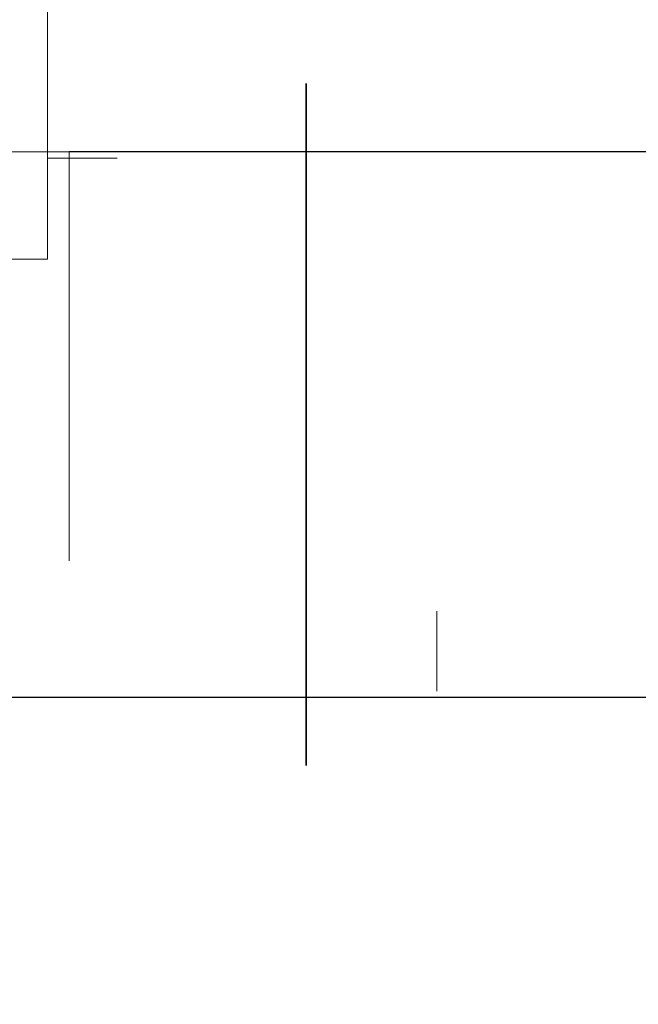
# Model space of a CAD drawing. Header units: millimetres. Extents: x -367720 to -162733, y 309172 to 337444.
# Tile 158 of 256: x -353387 to -353205, y 323551 to 323840. Entities that reach past the tile are written whole.
import ezdxf

# ---------------------------------------------------------------- set-up
doc = ezdxf.new("R2010")
doc.units = ezdxf.units.MM
doc.header["$LTSCALE"] = 10
doc.header["$MEASUREMENT"] = 0
doc.linetypes.add('ACAD_ISO03W100', pattern=[30, 12, -18])
doc.layers.get('0').update_dxf_attribs({"color": 255, "lineweight": 13})
for name, color, linetype, lineweight in [('LATS_EQ_HRUNIT', 2, 'Continuous', 0), ('VZ1', 6, 'Continuous', 18), ('vzt-izolace', 50, 'Continuous', 9), ('vzt-odvod', 6, 'Continuous', 40), ('vzt-přívod', 2, 'Continuous', 40), ('vzt-spiro', 50, 'Continuous', 5), ('vzt-čárkkovaná', 50, 'ACAD_ISO03W100', 9)]:
    doc.layers.add(name, color=color, linetype=linetype, lineweight=lineweight)
doc.styles.add('ROMANS', font='ROMANS.shx', dxfattribs={"height": 80})

# ---------------------------------------------------------------- blocks, each defined once
blk = doc.blocks.new('LATS_HRUNIT_4WAY')
at = {"color": 2}
for p, q in [((225, 46.85), (325.45, 46.85)), ((325.45, 46.85), (325.45, -46.85))]:
    blk.add_line(p, q, dxfattribs=at)
blk = doc.blocks.new('A$C44164CF6')
at = {"layer": 'LATS_EQ_HRUNIT', "rotation": 270}
blk.add_blockref('LATS_HRUNIT_4WAY', (1357.42, 5174.71), dxfattribs=at)
at = {"layer": 'VZ1', "extrusion": (0, -1, -1.22461e-16), "style": 'ROMANS', "width": 0.8, "flags": 1}
for tag, p in [('MATERIAL', (-2269.09, 3112.52, -14812.16)), ('PRIRUBA', (-2269.09, 3112.52, -14812.16)), ('PRUTOK', (-2269.09, 3112.52, -14812.16)), ('PLOCHA', (-2269.09, 3112.52, -14812.16)), ('OBVOD', (-2269.09, 3112.52, -14812.16)), ('NAZEV', (-2269.09, 3112.52, -14812.16)), ('KOTA', (-2269.09, 3112.52, -14812.16)), ('USEK', (-2269.09, 3112.52, -14812.16)), ('TVAR', (-2269.09, 3112.52, -14812.16)), ('POS', (-2269.09, 3112.52, -14812.16)), ('NB2', (-2269.09, 3112.52, -14812.16)), ('NB1', (-2269.09, 3112.52, -14812.16)), ('DB', (-2269.09, 3112.52, -14812.16)), ('DA', (-2269.09, 3112.52, -14812.16)), ('B2', (-2269.09, 3112.52, -14812.16)), ('B1', (-2269.09, 3112.52, -14812.16)), ('A2', (-2269.09, 3112.52, -14812.16)), ('A1', (-2269.09, 3112.52, -14812.16)), ('LT', (-2269.09, 3112.52, -14812.16)), ('MATERIAL', (99885.33, 3112.52, -14812.16)), ('PRIRUBA', (99885.33, 3112.52, -14812.16)), ('PRUTOK', (99885.33, 3112.52, -14812.16)), ('PLOCHA', (99885.33, 3112.52, -14812.16)), ('OBVOD', (99885.33, 3112.52, -14812.16)), ('NAZEV', (99885.33, 3112.52, -14812.16)), ('KOTA', (99885.33, 3112.52, -14812.16)), ('USEK', (99885.33, 3112.52, -14812.16)), ('TVAR', (99885.33, 3112.52, -14812.16)), ('POS', (99885.33, 3112.52, -14812.16)), ('NB2', (99885.33, 3112.52, -14812.16)), ('NB1', (99885.33, 3112.52, -14812.16)), ('DB', (99885.33, 3112.52, -14812.16)), ('DA', (99885.33, 3112.52, -14812.16)), ('B2', (99885.33, 3112.52, -14812.16)), ('B1', (99885.33, 3112.52, -14812.16)), ('A2', (99885.33, 3112.52, -14812.16)), ('A1', (99885.33, 3112.52, -14812.16)), ('LT', (99885.33, 3112.52, -14812.16))]:
    blk.add_attdef(tag, p, '', height=1, rotation=180, dxfattribs=at)
at = {"layer": 'VZ1', "extrusion": (1.22461e-16, 1, 4.44089e-16), "style": 'ROMANS', "width": 0.8, "flags": 1}
for tag, p in [('MATERIAL', (2269.09, 2852.52, 14812.16)), ('PRIRUBA', (2269.09, 2852.52, 14812.16)), ('IZOLACE', (2269.09, 2852.52, 14812.16)), ('PRUTOK', (2269.09, 2852.52, 14812.16)), ('PLOCHA', (2269.09, 2852.52, 14812.16)), ('NASTCE', (2269.09, 2852.52, 14812.16)), ('OBVOD', (2269.09, 2852.52, 14812.16)), ('NAZEV', (2269.09, 2852.52, 14812.16)), ('KOTA', (2269.09, 2852.52, 14812.16)), ('USEK', (2269.09, 2852.52, 14812.16)), ('TVAR', (2269.09, 2852.52, 14812.16)), ('POS', (2269.09, 2852.52, 14812.16)), ('NB2', (2269.09, 2852.52, 14812.16)), ('NB1', (2269.09, 2852.52, 14812.16)), ('B1', (2269.09, 2852.52, 14812.16)), ('VS', (2269.09, 2852.52, 14812.16)), ('A1', (2269.09, 2852.52, 14812.16)), ('LT', (2269.09, 2852.52, 14812.16)), ('MATERIAL', (-99885.33, 2852.52, 14812.16)), ('PRIRUBA', (-99885.33, 2852.52, 14812.16)), ('IZOLACE', (-99885.33, 2852.52, 14812.16)), ('PRUTOK', (-99885.33, 2852.52, 14812.16)), ('PLOCHA', (-99885.33, 2852.52, 14812.16)), ('NASTCE', (-99885.33, 2852.52, 14812.16)), ('OBVOD', (-99885.33, 2852.52, 14812.16)), ('NAZEV', (-99885.33, 2852.52, 14812.16)), ('KOTA', (-99885.33, 2852.52, 14812.16)), ('USEK', (-99885.33, 2852.52, 14812.16)), ('TVAR', (-99885.33, 2852.52, 14812.16)), ('POS', (-99885.33, 2852.52, 14812.16)), ('NB2', (-99885.33, 2852.52, 14812.16)), ('NB1', (-99885.33, 2852.52, 14812.16)), ('B1', (-99885.33, 2852.52, 14812.16)), ('VS', (-99885.33, 2852.52, 14812.16)), ('A1', (-99885.33, 2852.52, 14812.16)), ('LT', (-99885.33, 2852.52, 14812.16))]:
    blk.add_attdef(tag, p, '', height=1, dxfattribs=at)
blk = doc.blocks.new('ELE12031601618_117')
at = {"layer": 'VZ1'}
for p, q in [((-130, 0, 125), (-130, 100, 225)), ((100, 0, 125), (-130, 0, 125))]:
    blk.add_line(p, q, dxfattribs=at)
for p in [(0, 0), (0, 0, 250)]:
    blk.add_point(p, dxfattribs=at)
at = {"layer": 'VZ1', "style": 'ROMANS', "width": 0.8, "flags": 1}
for tag in ['VETA', 'TYP', 'ZETA', 'POS', 'USEK', 'PRUTOK', 'DATA-KLIC', 'DATA-HODNOTA', 'NB2', 'POZNAMKA', 'NAZEV', 'PR', 'DRUHTLUM', 'NB1']:
    blk.add_attdef(tag, (0, 0), '', height=1, dxfattribs=at)
blk = doc.blocks.new('A$C1BC01E27')
at = {"layer": 'vzt-spiro'}
for p, q in [((82, 210), (82, 202)), ((82, 210), (258, 210)), ((82, 210), (82, 202)), ((258, 210), (258, 202)), ((258, 202), (82, 202)), ((90, 202), (90, 160)), ((250, 202), (250, 160)), ((40, 168), (48, 168)), ((40, -8), (40, 168)), ((48, 168), (48, 168)), ((48, 168), (48, -8)), ((300, 168), (292, 168)), ((292, 168), (292, -8)), ((300, -8), (300, 168)), ((48, 160), (90, 160)), ((90, 160), (170, 80)), ((250, 160), (170, 80)), ((292, 160), (250, 160)), ((48, 0), (292, 0)), ((40, -8), (48, -8)), ((40, -8), (48, -8)), ((300, -8), (292, -8))]:
    blk.add_line(p, q, dxfattribs=at)
for p in [(170, 210), (40, 80), (300, 80)]:
    blk.add_point(p, dxfattribs=at)
at = {"layer": 'vzt-čárkkovaná'}
for p, q in [((90, 250), (90, 210)), ((250, 250), (90, 250)), ((250, 250), (250, 210)), ((0, 160), (40, 160)), ((0, 160), (0, 0)), ((340, 160), (300, 160)), ((340, 160), (340, 0)), ((0, 0), (40, 0)), ((340, 0), (300, 0))]:
    blk.add_line(p, q, dxfattribs=at)
blk = doc.blocks.new('A$C44067DDB')
at = {"layer": 'vzt-izolace'}
h = blk.add_hatch(dxfattribs=at)
h.set_pattern_fill('CROSS', color=256, scale=500)
h.set_pattern_definition([(0, (-810420.72, 72798.83), (125, 125), [62.5, -187.5]), (90, (-810389.47, 72767.58), (-125, 125), [62.5, -187.5])])
edge = h.paths.add_edge_path()
edge.add_line((11212.3078, 10978.785), (11212.3078, 11020.785))
edge = h.paths.add_edge_path()
edge.add_line((11254.3078, 11188.785), (11254.3078, 11012.785))
edge = h.paths.add_edge_path()
edge.add_line((11254.3078, 11020.785), (11212.3078, 11020.785))
edge = h.paths.add_edge_path()
edge.add_line((11212.3078, 10930.785), (11212.3078, 10970.785))
edge = h.paths.add_edge_path()
edge.add_line((11220.3078, 10970.785), (11220.3078, 10978.785))
edge = h.paths.add_edge_path(flags=17)
edge.add_line((11262.3078, 11012.785), (11254.3078, 11012.785))
edge = h.paths.add_edge_path(flags=16)
edge.add_line((11302.3078, 11020.785), (11262.3078, 11020.785))
edge = h.paths.add_edge_path()
edge.add_line((11262.3078, 11012.785), (11262.3078, 11188.785))
edge = h.paths.add_edge_path(flags=16)
edge.add_line((11302.3078, 11180.785), (11302.3078, 11020.785))
edge = h.paths.add_edge_path(flags=16)
edge.add_line((11262.3078, 11012.785), (11254.3078, 11012.785))
edge = h.paths.add_edge_path(flags=16)
edge.add_line((11302.3078, 11180.785), (11262.3078, 11180.785))
edge = h.paths.add_edge_path()
edge.add_line((11220.3078, 11230.785), (11220.3078, 11222.785))
edge = h.paths.add_edge_path()
edge.add_line((11212.3078, 11270.785), (11212.3078, 11230.785))
edge = h.paths.add_edge_path()
edge.add_line((11254.3078, 11180.785), (11212.3078, 11180.785))
edge = h.paths.add_edge_path()
edge.add_line((11212.3078, 11222.785), (11212.3078, 11180.785))
edge = h.paths.add_edge_path()
edge.add_line((11262.3078, 11188.785), (11254.3078, 11188.785))
edge = h.paths.add_edge_path()
edge.add_line((11044.3078, 10970.785), (11220.3078, 10970.785))
edge = h.paths.add_edge_path()
edge.add_line((11220.3078, 10978.785), (11044.3078, 10978.785))
edge = h.paths.add_edge_path()
edge.add_line((11212.3078, 10930.785), (11052.3078, 10930.785))
edge = h.paths.add_edge_path(flags=16)
edge.add_line((11044.3078, 10970.785), (11044.3078, 10978.785))
edge = h.paths.add_edge_path(flags=17)
edge.add_line((11044.3078, 10970.785), (11044.3078, 10978.785))
edge = h.paths.add_edge_path()
edge.add_line((11052.3078, 10930.785), (11052.3078, 10970.785))
edge = h.paths.add_edge_path()
edge.add_line((11052.3078, 10978.785), (11052.3078, 11222.785))
edge = h.paths.add_edge_path()
edge.add_line((11212.3078, 11270.785), (11052.3078, 11270.785))
edge = h.paths.add_edge_path()
edge.add_line((11044.3078, 11230.785), (11220.3078, 11230.785))
edge = h.paths.add_edge_path()
edge.add_line((11220.3078, 11222.785), (11044.3078, 11222.785))
edge = h.paths.add_edge_path()
edge.add_line((11052.3078, 11270.785), (11052.3078, 11230.785))
edge = h.paths.add_edge_path()
edge.add_line((11044.3078, 11230.785), (11044.3078, 11222.785))
edge = h.paths.add_edge_path()
edge.add_line((11212.3078, 11020.785), (11132.3078, 11100.785))
edge = h.paths.add_edge_path()
edge.add_line((11212.3078, 11180.785), (11132.3078, 11100.785))
edge = h.paths.add_edge_path(flags=16)
edge.add_line((11862.7073, 11180.785), (11820.7073, 11180.785))
edge = h.paths.add_edge_path()
edge.add_line((11652.7073, 11222.785), (11828.7073, 11222.785))
edge = h.paths.add_edge_path()
edge.add_line((11820.7073, 11222.785), (11820.7073, 11180.785))
edge = h.paths.add_edge_path(flags=16)
edge.add_line((11910.7073, 11180.785), (11870.7073, 11180.785))
edge = h.paths.add_edge_path()
edge.add_line((11870.7073, 11188.785), (11862.7073, 11188.785))
edge = h.paths.add_edge_path(flags=17)
edge.add_line((11828.7073, 11230.785), (11828.7073, 11222.785))
edge = h.paths.add_edge_path()
edge.add_line((11820.7073, 11270.785), (11820.7073, 11230.785))
edge = h.paths.add_edge_path()
edge.add_line((11828.7073, 11230.785), (11652.7073, 11230.785))
edge = h.paths.add_edge_path()
edge.add_line((11660.7073, 11270.785), (11820.7073, 11270.785))
edge = h.paths.add_edge_path(flags=17)
edge.add_line((11828.7073, 11230.785), (11828.7073, 11222.785))
edge = h.paths.add_edge_path()
edge.add_line((11660.7073, 11270.785), (11660.7073, 11230.785))
edge = h.paths.add_edge_path()
edge.add_line((11610.7073, 11188.785), (11618.7073, 11188.785))
edge = h.paths.add_edge_path(flags=16)
edge.add_line((11570.7073, 11180.785), (11610.7073, 11180.785))
edge = h.paths.add_edge_path()
edge.add_line((11660.7073, 11222.785), (11660.7073, 11180.785))
edge = h.paths.add_edge_path(flags=16)
edge.add_line((11618.7073, 11180.785), (11660.7073, 11180.785))
edge = h.paths.add_edge_path()
edge.add_line((11652.7073, 11230.785), (11652.7073, 11222.785))
edge = h.paths.add_edge_path()
edge.add_line((11870.7073, 11012.785), (11870.7073, 11188.785))
edge = h.paths.add_edge_path()
edge.add_line((11862.7073, 11188.785), (11862.7073, 11012.785))
edge = h.paths.add_edge_path(flags=16)
edge.add_line((11910.7073, 11180.785), (11910.7073, 11020.785))
edge = h.paths.add_edge_path(flags=17)
edge.add_line((11870.7073, 11012.785), (11862.7073, 11012.785))
edge = h.paths.add_edge_path(flags=16)
edge.add_line((11870.7073, 11012.785), (11862.7073, 11012.785))
edge = h.paths.add_edge_path(flags=16)
edge.add_line((11910.7073, 11020.785), (11870.7073, 11020.785))
edge = h.paths.add_edge_path(flags=16)
edge.add_line((11862.7073, 11020.785), (11618.7073, 11020.785))
edge = h.paths.add_edge_path(flags=16)
edge.add_line((11570.7073, 11180.785), (11570.7073, 11020.785))
edge = h.paths.add_edge_path()
edge.add_line((11610.7073, 11012.785), (11610.7073, 11188.785))
edge = h.paths.add_edge_path()
edge.add_line((11618.7073, 11188.785), (11618.7073, 11012.785))
edge = h.paths.add_edge_path(flags=16)
edge.add_line((11570.7073, 11020.785), (11610.7073, 11020.785))
edge = h.paths.add_edge_path()
edge.add_line((11610.7073, 11012.785), (11618.7073, 11012.785))
edge = h.paths.add_edge_path(flags=16)
edge.add_line((11820.7073, 11180.785), (11740.7073, 11100.785))
edge = h.paths.add_edge_path(flags=16)
edge.add_line((11660.7073, 11180.785), (11740.7073, 11100.785))
edge = h.paths.add_edge_path()
edge.add_line((13021.5379, 10975.785), (13021.5379, 11225.785))
edge = h.paths.add_edge_path()
edge.add_line((13021.5379, 11225.785), (12961.5379, 11225.785))
edge = h.paths.add_edge_path()
edge.add_line((12961.5379, 11229.785), (12961.5379, 10971.785))
edge = h.paths.add_edge_path()
edge.add_line((12961.5379, 11229.785), (12953.5379, 11229.785))
edge = h.paths.add_edge_path()
edge.add_line((12953.5379, 11229.785), (12953.5379, 10971.785))
edge = h.paths.add_edge_path()
edge.add_line((12815.5379, 11184.785), (12815.5379, 11016.785))
edge = h.paths.add_edge_path()
edge.add_line((12807.5379, 11184.785), (12807.5379, 11016.785))
edge = h.paths.add_edge_path(flags=16)
edge.add_line((12767.5379, 11180.785), (12807.5379, 11180.785))
edge = h.paths.add_edge_path(flags=16)
edge.add_line((12767.5379, 11020.785), (12767.5379, 11180.785))
edge = h.paths.add_edge_path()
edge.add_line((12807.5379, 11184.785), (12815.5379, 11184.785))
edge = h.paths.add_edge_path()
edge.add_line((12953.5379, 11225.785), (12815.5379, 11180.785))
edge = h.paths.add_edge_path()
edge.add_line((13021.5379, 10975.785), (12961.5379, 10975.785))
edge = h.paths.add_edge_path()
edge.add_line((12961.5379, 10971.785), (12953.5379, 10971.785))
edge = h.paths.add_edge_path(flags=16)
edge.add_line((12767.5379, 11020.785), (12807.5379, 11020.785))
edge = h.paths.add_edge_path()
edge.add_line((12807.5379, 11016.785), (12815.5379, 11016.785))
edge = h.paths.add_edge_path()
edge.add_line((12953.5379, 10975.785), (12815.5379, 11020.785))
edge = h.paths.add_edge_path()
edge.add_line((11262.3078, 11020.785), (11610.7073, 11020.785))
edge.add_line((11262.3078, 11180.785), (11610.7073, 11180.785))
edge.add_line((12807.5379, 11020.785), (11870.7073, 11020.785))
edge.add_line((12807.5379, 11180.785), (11910.7073, 11180.785))
edge.add_line((11650.1946, 11100.785), (11980.1946, 11100.785))
at = {"layer": 'vzt-odvod', "lineweight": 30}
for p, q in [((12807.5379, 11180.785, 2272), (11910.7073, 11180.785, 3402.8569)), ((12807.5379, 11020.785, 2272), (11870.7073, 11020.785, 3550.6543))]:
    blk.add_line(p, q, dxfattribs=at)
at = {"layer": 'vzt-odvod', "lineweight": 30, "extrusion": (-1, 0, 0)}
blk.add_circle((-11100.785, 3000, -11980.1946), 100, dxfattribs=at)
blk.add_circle((-11100.785, 3000, -11980.1946), 100, dxfattribs=at)
blk.add_circle((-11100.785, 3000, -11980.1946), 100, dxfattribs=at)
at = {"layer": 'vzt-odvod', "lineweight": 30, "extrusion": (1, 0, 0)}
blk.add_circle((11100.785, 3000, 11980.1946), 100, dxfattribs=at)
at = {"layer": 'vzt-odvod', "xscale": -1}
blk.add_blockref('A$C1BC01E27', (11910.7073, 11020.785, 2700), dxfattribs=at)
at = {"layer": 'vzt-odvod', "lineweight": 30, "extrusion": (1, 0, 0)}
blk.add_blockref('ELE12031601618_117', (11100.785, 3000, 11980.1946), dxfattribs=at)
at = {"layer": 'VZ1', "extrusion": (1.04009e-13, 1, -4.87544e-15), "style": 'ROMANS', "width": 0.8, "flags": 1}
for tag in ['KOTA', 'USEK', 'TVAR', 'POS', 'NB2', 'NB1', 'VS', 'LT', 'D']:
    blk.add_attdef(tag, (-111318.983, 5039.0799, 11669.1415), '', height=1, dxfattribs=at)
at = {"layer": 'VZ1', "extrusion": (1, -3.06152e-16, 0), "style": 'ROMANS', "width": 0.8, "flags": 1}
for tag in ['NB2', 'NB1', 'PRUTOK', 'USEK', 'KOTA', 'NAZEV', 'PRIRUBA2', 'POS', 'MATERIAL', 'PRUMER', 'PLOCHA', 'LT', 'UHEL', 'R', 'D', 'TVAR']:
    blk.add_attdef(tag, (11669.1415, 5039.0799, 111318.983), '', height=1, rotation=90, dxfattribs=at)
at = {"layer": 'VZ1', "extrusion": (-2.71917e-32, 1, -4.44089e-16), "style": 'ROMANS', "width": 0.8, "flags": 1}
for tag, p in [('MATERIAL', (-177204.9859, 2943.2966, 11491.6104)), ('PRIRUBA', (-177204.9859, 2943.2966, 11491.6104)), ('PRUTOK', (-177204.9859, 2943.2966, 11491.6104)), ('PLOCHA', (-177204.9859, 2943.2966, 11491.6104)), ('OBVOD', (-177204.9859, 2943.2966, 11491.6104)), ('NAZEV', (-177204.9859, 2943.2966, 11491.6104)), ('KOTA', (-177204.9859, 2943.2966, 11491.6104)), ('USEK', (-177204.9859, 2943.2966, 11491.6104)), ('TVAR', (-177204.9859, 2943.2966, 11491.6104)), ('NBN', (-177204.9859, 2943.2966, 11491.6104)), ('POS', (-177204.9859, 2943.2966, 11491.6104)), ('NB3', (-177204.9859, 2943.2966, 11491.6104)), ('VS', (-177204.9859, 2943.2966, 11491.6104)), ('LT', (-177204.9859, 2943.2966, 11491.6104)), ('B', (-177204.9859, 2943.2966, 11491.6104)), ('R', (-177204.9859, 2943.2966, 11491.6104)), ('A', (-177204.9859, 2943.2966, 11491.6104)), ('MATERIAL', (-11332.888, 6131.7212, 9501.275)), ('MATERIAL', (-11332.9671, 2943.2966, 9501.275)), ('PRIRUBA', (-11332.888, 6131.7212, 9501.275)), ('PRIRUBA', (-11332.9671, 2943.2966, 9501.275)), ('PRUTOK', (-11332.888, 6131.7212, 9501.275)), ('PRUTOK', (-11332.9671, 2943.2966, 9501.275)), ('PLOCHA', (-11332.888, 6131.7212, 9501.275)), ('PLOCHA', (-11332.9671, 2943.2966, 9501.275)), ('OBVOD', (-11332.888, 6131.7212, 9501.275)), ('OBVOD', (-11332.9671, 2943.2966, 9501.275)), ('NAZEV', (-11332.888, 6131.7212, 9501.275)), ('NAZEV', (-11332.9671, 2943.2966, 9501.275)), ('KOTA', (-11332.888, 6131.7212, 9501.275)), ('USEK', (-11332.888, 6131.7212, 9501.275)), ('KOTA', (-11332.9671, 2943.2966, 9501.275)), ('USEK', (-11332.9671, 2943.2966, 9501.275)), ('TVAR', (-11332.888, 6131.7212, 9501.275)), ('TVAR', (-11332.9671, 2943.2966, 9501.275)), ('NBN', (-11332.888, 6131.7212, 9501.275)), ('NBN', (-11332.9671, 2943.2966, 9501.275)), ('POS', (-11332.888, 6131.7212, 9501.275)), ('NB3', (-11332.888, 6131.7212, 9501.275)), ('POS', (-11332.9671, 2943.2966, 9501.275)), ('NB3', (-11332.9671, 2943.2966, 9501.275)), ('VS', (-11332.888, 6131.7212, 9501.275)), ('LT', (-11332.888, 6131.7212, 9501.275)), ('VS', (-11332.9671, 2943.2966, 9501.275)), ('LT', (-11332.9671, 2943.2966, 9501.275)), ('B', (-11332.888, 6131.7212, 9501.275)), ('R', (-11332.888, 6131.7212, 9501.275)), ('A', (-11332.888, 6131.7212, 9501.275)), ('B', (-11332.9671, 2943.2966, 9501.275)), ('R', (-11332.9671, 2943.2966, 9501.275)), ('A', (-11332.9671, 2943.2966, 9501.275)), ('MATERIAL', (-109446.9123, 2943.2966, 9501.275)), ('PRIRUBA', (-109446.9123, 2943.2966, 9501.275)), ('PRUTOK', (-109446.9123, 2943.2966, 9501.275)), ('PLOCHA', (-109446.9123, 2943.2966, 9501.275)), ('OBVOD', (-109446.9123, 2943.2966, 9501.275)), ('NAZEV', (-109446.9123, 2943.2966, 9501.275)), ('KOTA', (-109446.9123, 2943.2966, 9501.275)), ('USEK', (-109446.9123, 2943.2966, 9501.275)), ('TVAR', (-109446.9123, 2943.2966, 9501.275)), ('NBN', (-109446.9123, 2943.2966, 9501.275)), ('POS', (-109446.9123, 2943.2966, 9501.275)), ('NB3', (-109446.9123, 2943.2966, 9501.275)), ('VS', (-109446.9123, 2943.2966, 9501.275)), ('LT', (-109446.9123, 2943.2966, 9501.275)), ('B', (-109446.9123, 2943.2966, 9501.275)), ('R', (-109446.9123, 2943.2966, 9501.275)), ('A', (-109446.9123, 2943.2966, 9501.275))]:
    blk.add_attdef(tag, p, '', height=1, dxfattribs=at)
at = {"layer": 'VZ1', "extrusion": (-1, 0, 0), "style": 'ROMANS', "width": 0.8, "flags": 1}
for tag, p in [('NB3', (-11312.8354, 2943.2966, -178642.0188)), ('PRUTOK', (-11312.8354, 2943.2966, -178642.0188)), ('USEK', (-11312.8354, 2943.2966, -178642.0188)), ('VS', (-11312.8354, 2943.2966, -178642.0188)), ('NAZEV', (-11312.8354, 2943.2966, -178642.0188)), ('KOTA', (-11312.8354, 2943.2966, -178642.0188)), ('POS', (-11312.8354, 2943.2966, -178642.0188)), ('MATERIAL', (-11312.8354, 2943.2966, -178642.0188)), ('PRIRUBA', (-11312.8354, 2943.2966, -178642.0188)), ('PLOCHA', (-11312.8354, 2943.2966, -178642.0188)), ('OBVOD', (-11312.8354, 2943.2966, -178642.0188)), ('R', (-11312.8354, 2943.2966, -178642.0188)), ('LT', (-11312.8354, 2943.2966, -178642.0188)), ('B', (-11312.8354, 2943.2966, -178642.0188)), ('A', (-11312.8354, 2943.2966, -178642.0188)), ('TVAR', (-11312.8354, 2943.2966, -178642.0188)), ('NB3', (-9322.5, 6131.7212, -12769.9209)), ('PRUTOK', (-9322.5, 6131.7212, -12769.9209)), ('USEK', (-9322.5, 6131.7212, -12769.9209)), ('VS', (-9322.5, 6131.7212, -12769.9209)), ('NAZEV', (-9322.5, 6131.7212, -12769.9209)), ('KOTA', (-9322.5, 6131.7212, -12769.9209)), ('POS', (-9322.5, 6131.7212, -12769.9209)), ('MATERIAL', (-9322.5, 6131.7212, -12769.9209)), ('PRIRUBA', (-9322.5, 6131.7212, -12769.9209)), ('PLOCHA', (-9322.5, 6131.7212, -12769.9209)), ('OBVOD', (-9322.5, 6131.7212, -12769.9209)), ('R', (-9322.5, 6131.7212, -12769.9209)), ('LT', (-9322.5, 6131.7212, -12769.9209)), ('B', (-9322.5, 6131.7212, -12769.9209)), ('A', (-9322.5, 6131.7212, -12769.9209)), ('TVAR', (-9322.5, 6131.7212, -12769.9209)), ('NB3', (-9322.5, 2943.2966, -12770)), ('PRUTOK', (-9322.5, 2943.2966, -12770)), ('USEK', (-9322.5, 2943.2966, -12770)), ('VS', (-9322.5, 2943.2966, -12770)), ('NAZEV', (-9322.5, 2943.2966, -12770)), ('KOTA', (-9322.5, 2943.2966, -12770)), ('POS', (-9322.5, 2943.2966, -12770)), ('MATERIAL', (-9322.5, 2943.2966, -12770)), ('PRIRUBA', (-9322.5, 2943.2966, -12770)), ('PLOCHA', (-9322.5, 2943.2966, -12770)), ('OBVOD', (-9322.5, 2943.2966, -12770)), ('R', (-9322.5, 2943.2966, -12770)), ('LT', (-9322.5, 2943.2966, -12770)), ('B', (-9322.5, 2943.2966, -12770)), ('A', (-9322.5, 2943.2966, -12770)), ('TVAR', (-9322.5, 2943.2966, -12770)), ('NB3', (-9322.5, 2943.2966, -110883.9452)), ('PRUTOK', (-9322.5, 2943.2966, -110883.9452)), ('USEK', (-9322.5, 2943.2966, -110883.9452)), ('VS', (-9322.5, 2943.2966, -110883.9452)), ('NAZEV', (-9322.5, 2943.2966, -110883.9452)), ('KOTA', (-9322.5, 2943.2966, -110883.9452)), ('POS', (-9322.5, 2943.2966, -110883.9452)), ('MATERIAL', (-9322.5, 2943.2966, -110883.9452)), ('PRIRUBA', (-9322.5, 2943.2966, -110883.9452)), ('PLOCHA', (-9322.5, 2943.2966, -110883.9452)), ('OBVOD', (-9322.5, 2943.2966, -110883.9452)), ('R', (-9322.5, 2943.2966, -110883.9452)), ('LT', (-9322.5, 2943.2966, -110883.9452)), ('B', (-9322.5, 2943.2966, -110883.9452)), ('A', (-9322.5, 2943.2966, -110883.9452)), ('TVAR', (-9322.5, 2943.2966, -110883.9452))]:
    blk.add_attdef(tag, p, '', height=1, rotation=270, dxfattribs=at)
at = {"layer": 'VZ1', "extrusion": (1, -2.32324e-14, 0), "style": 'ROMANS', "width": 0.8, "flags": 1}
for tag in ['NB2', 'NB1', 'PRUTOK', 'USEK', 'KOTA', 'NAZEV', 'PRIRUBA2', 'POS', 'MATERIAL', 'PRUMER', 'PLOCHA', 'LT', 'UHEL', 'R', 'D', 'TVAR']:
    blk.add_attdef(tag, (11224.1742, 2147.9426, 13745.0379), '', height=1, rotation=270, dxfattribs=at)
at = {"layer": 'VZ1', "extrusion": (-1.83691e-16, -1, 0), "style": 'ROMANS', "width": 0.8, "flags": 1}
for tag in ['POZNAMKA', 'NB2', 'NB1', 'DATA-HODNOTA', 'DATA-KLIC', 'PRUTOK', 'USEK', 'DRUHTLUM', 'ZETA', 'PR', 'TYP', 'NAZEV', 'POS', 'VETA']:
    blk.add_attdef(tag, (111863.9472, 3000, -10940.785), '', height=1, dxfattribs=at)
at = {"layer": 'VZ1', "extrusion": (0, 1, -1.26974e-15), "style": 'ROMANS', "width": 0.8, "flags": 1}
for tag in ['PRIRUBA2', 'MATERIAL', 'PRUMER', 'IZOLACE', 'PRUTOK', 'PLOCHA', 'NASTCE', 'NAZEV', 'KOTA', 'USEK', 'TVAR', 'POS', 'NB2', 'NB1', 'VS', 'LT', 'D']:
    blk.add_attdef(tag, (-111858.983, 2389.3275, 10075), '', height=1, dxfattribs=at)
at = {"layer": 'VZ1', "style": 'ROMANS', "width": 0.8, "flags": 1}
for tag in ['VS', 'OBVOD', 'USEK', 'IZOLACE', 'NASTCE', 'PRUTOK', 'KOTA', 'POS', 'PRIRUBA', 'PLOCHA', 'A1', 'TVAR', 'NB2', 'NB1', 'NAZEV', 'MATERIAL', 'LT', 'B1']:
    blk.add_attdef(tag, (12740, 9530), '', height=1, rotation=270, dxfattribs=at)
at = {"layer": 'VZ1', "extrusion": (0, -1, 0), "style": 'ROMANS', "width": 0.8, "flags": 1}
for tag, p in [('NBN', (179201.405, 2639.0523, -9490.3354)), ('NB3', (179201.405, 2639.0523, -9490.3354)), ('PRUTOK', (179201.405, 2639.0523, -9490.3354)), ('USEK', (179201.405, 2639.0523, -9490.3354)), ('VS', (179201.405, 2639.0523, -9490.3354)), ('NAZEV', (179201.405, 2639.0523, -9490.3354)), ('KOTA', (179201.405, 2639.0523, -9490.3354)), ('POS', (179201.405, 2639.0523, -9490.3354)), ('MATERIAL', (179201.405, 2639.0523, -9490.3354)), ('PRIRUBA', (179201.405, 2639.0523, -9490.3354)), ('PLOCHA', (179201.405, 2639.0523, -9490.3354)), ('OBVOD', (179201.405, 2639.0523, -9490.3354)), ('R', (179201.405, 2639.0523, -9490.3354)), ('LT', (179201.405, 2639.0523, -9490.3354)), ('B', (179201.405, 2639.0523, -9490.3354)), ('A', (179201.405, 2639.0523, -9490.3354)), ('TVAR', (179201.405, 2639.0523, -9490.3354)), ('NBN', (13329.3863, 2639.0523, -7500)), ('NB3', (13329.3863, 2639.0523, -7500)), ('PRUTOK', (13329.3863, 2639.0523, -7500)), ('USEK', (13329.3863, 2639.0523, -7500)), ('VS', (13329.3863, 2639.0523, -7500)), ('NAZEV', (13329.3863, 2639.0523, -7500)), ('KOTA', (13329.3863, 2639.0523, -7500)), ('POS', (13329.3863, 2639.0523, -7500)), ('MATERIAL', (13329.3863, 2639.0523, -7500)), ('PRIRUBA', (13329.3863, 2639.0523, -7500)), ('PLOCHA', (13329.3863, 2639.0523, -7500)), ('OBVOD', (13329.3863, 2639.0523, -7500)), ('R', (13329.3863, 2639.0523, -7500)), ('LT', (13329.3863, 2639.0523, -7500)), ('B', (13329.3863, 2639.0523, -7500)), ('A', (13329.3863, 2639.0523, -7500)), ('TVAR', (13329.3863, 2639.0523, -7500)), ('TVAR', (111443.3315, 2639.0523, -7500)), ('A', (111443.3315, 2639.0523, -7500)), ('B', (111443.3315, 2639.0523, -7500)), ('LT', (111443.3315, 2639.0523, -7500)), ('R', (111443.3315, 2639.0523, -7500)), ('OBVOD', (111443.3315, 2639.0523, -7500)), ('PLOCHA', (111443.3315, 2639.0523, -7500)), ('PRIRUBA', (111443.3315, 2639.0523, -7500)), ('MATERIAL', (111443.3315, 2639.0523, -7500)), ('POS', (111443.3315, 2639.0523, -7500)), ('KOTA', (111443.3315, 2639.0523, -7500)), ('NAZEV', (111443.3315, 2639.0523, -7500)), ('VS', (111443.3315, 2639.0523, -7500)), ('USEK', (111443.3315, 2639.0523, -7500)), ('PRUTOK', (111443.3315, 2639.0523, -7500)), ('NB3', (111443.3315, 2639.0523, -7500)), ('NBN', (111443.3315, 2639.0523, -7500)), ('NBN', (111443.3315, 2639.0523, -7500)), ('NB3', (111443.3315, 2639.0523, -7500)), ('PRUTOK', (111443.3315, 2639.0523, -7500)), ('USEK', (111443.3315, 2639.0523, -7500)), ('VS', (111443.3315, 2639.0523, -7500)), ('NAZEV', (111443.3315, 2639.0523, -7500)), ('KOTA', (111443.3315, 2639.0523, -7500)), ('POS', (111443.3315, 2639.0523, -7500)), ('MATERIAL', (111443.3315, 2639.0523, -7500)), ('PRIRUBA', (111443.3315, 2639.0523, -7500)), ('PLOCHA', (111443.3315, 2639.0523, -7500)), ('OBVOD', (111443.3315, 2639.0523, -7500)), ('R', (111443.3315, 2639.0523, -7500)), ('LT', (111443.3315, 2639.0523, -7500)), ('B', (111443.3315, 2639.0523, -7500)), ('A', (111443.3315, 2639.0523, -7500)), ('TVAR', (111443.3315, 2639.0523, -7500))]:
    blk.add_attdef(tag, p, '', height=1, rotation=90, dxfattribs=at)
at = {"layer": 'VZ1', "extrusion": (2.83287e-14, -1, 0), "style": 'ROMANS', "width": 0.8, "flags": 1}
for tag, p in [('IZOLACE', (4619.6938, 3000, -5099.5832)), ('NASTCE', (4619.6938, 3000, -5099.5832)), ('NB2', (4619.6938, 3000, -5099.5832)), ('NB1', (4619.6938, 3000, -5099.5832)), ('VS', (4619.6938, 3000, -5099.5832)), ('PRUTOK', (4619.6938, 3000, -5099.5832)), ('USEK', (4619.6938, 3000, -5099.5832)), ('KOTA', (4619.6938, 3000, -5099.5832)), ('NAZEV', (4619.6938, 3000, -5099.5832)), ('PRIRUBA2', (4619.6938, 3000, -5099.5832)), ('POS', (4619.6938, 3000, -5099.5832)), ('MATERIAL', (4619.6938, 3000, -5099.5832)), ('PRUMER', (4619.6938, 3000, -5099.5832)), ('PLOCHA', (4619.6938, 3000, -5099.5832)), ('LT', (4619.6938, 3000, -5099.5832)), ('D', (4619.6938, 3000, -5099.5832)), ('TVAR', (4619.6938, 3000, -5099.5832)), ('IZOLACE', (102733.639, 3000, -4512.6709)), ('NASTCE', (102733.639, 3000, -4512.6709)), ('NB2', (102733.639, 3000, -4512.6709)), ('NB1', (102733.639, 3000, -4512.6709)), ('VS', (102733.639, 3000, -4512.6709)), ('PRUTOK', (102733.639, 3000, -4512.6709)), ('USEK', (102733.639, 3000, -4512.6709)), ('KOTA', (102733.639, 3000, -4512.6709)), ('NAZEV', (102733.639, 3000, -4512.6709)), ('PRIRUBA2', (102733.639, 3000, -4512.6709)), ('POS', (102733.639, 3000, -4512.6709)), ('MATERIAL', (102733.639, 3000, -4512.6709)), ('PRUMER', (102733.639, 3000, -4512.6709)), ('PLOCHA', (102733.639, 3000, -4512.6709)), ('LT', (102733.639, 3000, -4512.6709)), ('D', (102733.639, 3000, -4512.6709)), ('TVAR', (102733.639, 3000, -4512.6709))]:
    blk.add_attdef(tag, p, '', height=1, dxfattribs=at)
at = {"layer": 'vzt-přívod', "lineweight": 30, "extrusion": (-1, 0, 0), "style": 'ROMANS', "width": 0.8, "flags": 1}
for p in [(-11312.8354, 2943.2966, -178642.0188), (-9322.5, 6131.7212, -12769.9209), (-9322.5, 2943.2966, -12770), (-9322.5, 2943.2966, -110883.9452)]:
    blk.add_attdef('NBN', p, '', height=1, rotation=270, dxfattribs=at)
at = {"layer": 'vzt-přívod', "lineweight": 30, "extrusion": (0.707107, 0.707107, 0), "style": 'ROMANS', "width": 0.8, "flags": 1}
for tag, p in [('PRIRUBA2', (-1079.1254, 2936.5022, 15975.6328)), ('MATERIAL', (-1079.1254, 2936.5022, 15975.6328)), ('PRUMER', (-1079.1254, 2936.5022, 15975.6328)), ('IZOLACE', (-1079.1254, 2936.5022, 15975.6328)), ('PRUTOK', (-1079.1254, 2936.5022, 15975.6328)), ('PLOCHA', (-1079.1254, 2936.5022, 15975.6328)), ('NASTCE', (-1079.1254, 2936.5022, 15975.6328)), ('NAZEV', (-1079.1254, 2936.5022, 15975.6328)), ('KOTA', (-1079.1254, 2936.5022, 15975.6328)), ('USEK', (-1079.1254, 2936.5022, 15975.6328)), ('TVAR', (-1079.1254, 2936.5022, 15975.6328)), ('PRIRUBA2', (-70456.1614, 2936.5022, 85352.6688)), ('MATERIAL', (-70456.1614, 2936.5022, 85352.6688)), ('PRUMER', (-70456.1614, 2936.5022, 85352.6688)), ('IZOLACE', (-70456.1614, 2936.5022, 85352.6688)), ('PRUTOK', (-70456.1614, 2936.5022, 85352.6688)), ('PLOCHA', (-70456.1614, 2936.5022, 85352.6688)), ('NASTCE', (-70456.1614, 2936.5022, 85352.6688)), ('NAZEV', (-70456.1614, 2936.5022, 85352.6688)), ('KOTA', (-70456.1614, 2936.5022, 85352.6688)), ('USEK', (-70456.1614, 2936.5022, 85352.6688)), ('TVAR', (-70456.1614, 2936.5022, 85352.6688)), ('POS', (-1079.1254, 2936.5022, 15975.6328)), ('NB2', (-1079.1254, 2936.5022, 15975.6328)), ('NB1', (-1079.1254, 2936.5022, 15975.6328)), ('VS', (-1079.1254, 2936.5022, 15975.6328)), ('LT', (-1079.1254, 2936.5022, 15975.6328)), ('D', (-1079.1254, 2936.5022, 15975.6328)), ('POS', (-70456.1614, 2936.5022, 85352.6688)), ('NB2', (-70456.1614, 2936.5022, 85352.6688)), ('NB1', (-70456.1614, 2936.5022, 85352.6688)), ('VS', (-70456.1614, 2936.5022, 85352.6688)), ('LT', (-70456.1614, 2936.5022, 85352.6688)), ('D', (-70456.1614, 2936.5022, 85352.6688))]:
    blk.add_attdef(tag, p, '', height=1, dxfattribs=at)
at = {"layer": 'vzt-přívod', "lineweight": 30, "style": 'ROMANS', "width": 0.8, "flags": 1}
for tag, p in [('USEK', (11882.7585, 10460.1981, 2936.5022)), ('UHEL', (11882.7585, 10460.1981, 2936.5022)), ('PRUTOK', (11882.7585, 10460.1981, 2936.5022)), ('KOTA', (11882.7585, 10460.1981, 2936.5022)), ('PRIRUBA2', (11882.7585, 10460.1981, 2936.5022)), ('POS', (11882.7585, 10460.1981, 2936.5022)), ('PRUMER', (11882.7585, 10460.1981, 2936.5022)), ('PLOCHA', (11882.7585, 10460.1981, 2936.5022)), ('TVAR', (11882.7585, 10460.1981, 2936.5022)), ('NB2', (11882.7585, 10460.1981, 2936.5022)), ('NB1', (11882.7585, 10460.1981, 2936.5022)), ('NAZEV', (11882.7585, 10460.1981, 2936.5022)), ('MATERIAL', (11882.7585, 10460.1981, 2936.5022)), ('LT', (11882.7585, 10460.1981, 2936.5022)), ('R', (11882.7585, 10460.1981, 2936.5022)), ('D', (11882.7585, 10460.1981, 2936.5022)), ('USEK', (109996.7036, 10460.1981, 2936.5022)), ('UHEL', (109996.7036, 10460.1981, 2936.5022)), ('PRUTOK', (109996.7036, 10460.1981, 2936.5022)), ('KOTA', (109996.7036, 10460.1981, 2936.5022)), ('PRIRUBA2', (109996.7036, 10460.1981, 2936.5022)), ('POS', (109996.7036, 10460.1981, 2936.5022)), ('PRUMER', (109996.7036, 10460.1981, 2936.5022)), ('PLOCHA', (109996.7036, 10460.1981, 2936.5022)), ('TVAR', (109996.7036, 10460.1981, 2936.5022)), ('NB2', (109996.7036, 10460.1981, 2936.5022)), ('NB1', (109996.7036, 10460.1981, 2936.5022)), ('NAZEV', (109996.7036, 10460.1981, 2936.5022)), ('MATERIAL', (109996.7036, 10460.1981, 2936.5022)), ('LT', (109996.7036, 10460.1981, 2936.5022)), ('R', (109996.7036, 10460.1981, 2936.5022)), ('D', (109996.7036, 10460.1981, 2936.5022))]:
    blk.add_attdef(tag, p, '', height=1, rotation=270, dxfattribs=at)
at = {"layer": 'vzt-přívod', "lineweight": 30, "extrusion": (-1, 0, 1.77636e-15), "style": 'ROMANS', "width": 0.8, "flags": 1}
for tag in ['IZOLACE', 'NASTCE', 'NB2', 'NB1', 'VS', 'PRUTOK', 'USEK', 'KOTA', 'NAZEV', 'POS', 'MATERIAL', 'PRIRUBA', 'PLOCHA', 'OBVOD', 'LT', 'B1', 'A1', 'TVAR']:
    blk.add_attdef(tag, (-9530, 2813.2966, -12620), '', height=1, dxfattribs=at)

msp = doc.modelspace()

# ---------------------------------------------------------------- block references
msp.add_blockref('A$C44164CF6', (-354782.86, 318920.06))

# ---------------------------------------------------------------- next in the draw order: block references
msp.add_blockref('A$C44067DDB', (-365282.86, 312620.06))

doc.saveas('drawing.dxf')
